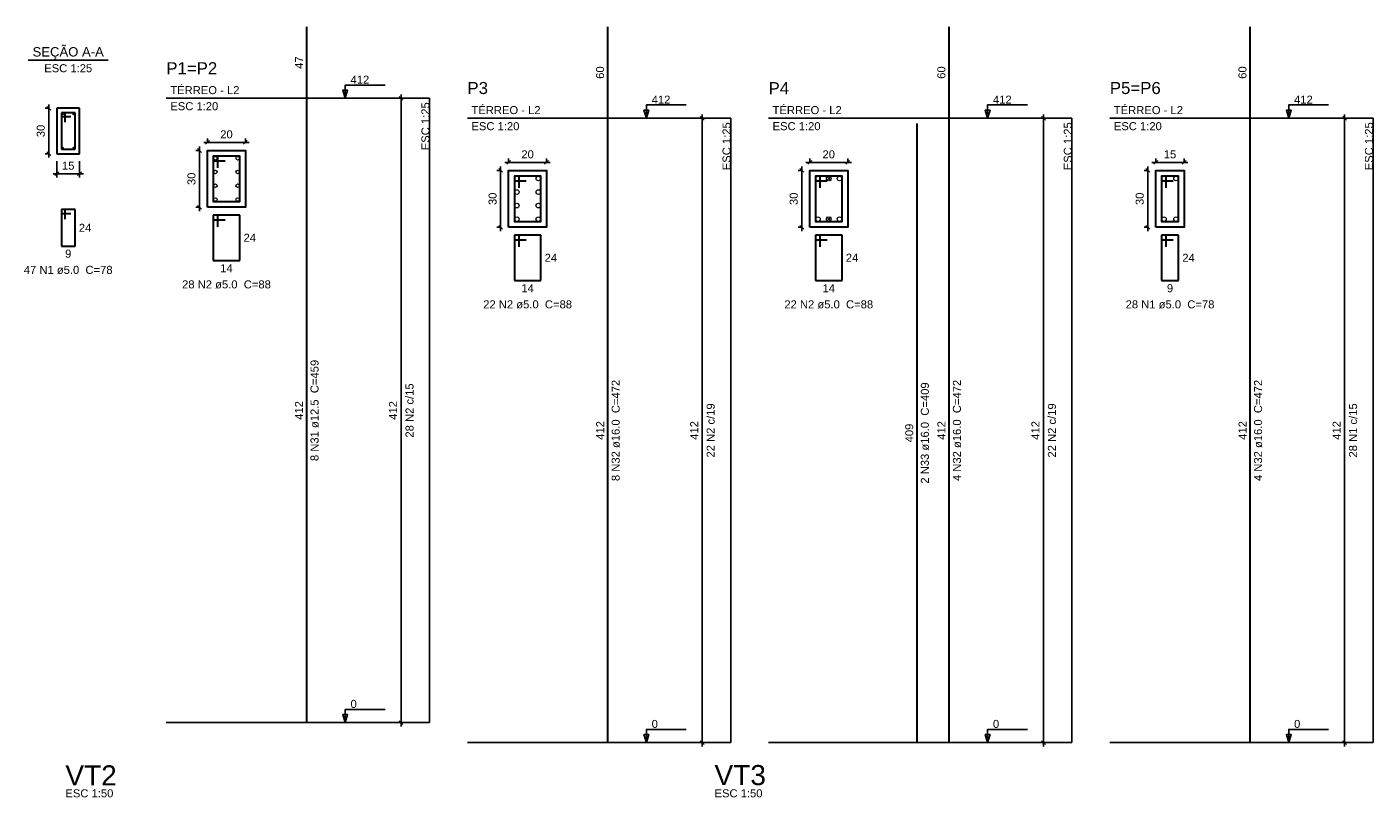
# Model space of a CAD drawing. Extents: x 1874 to 2462, y -2142 to -2023.
# Tile 36 of 74: x 2153 to 2188, y -2111 to -2090. Entities that reach past the tile are written whole.
import ezdxf

# ---------------------------------------------------------------- set-up
doc = ezdxf.new("R2010")
doc.units = 0
doc.header["$LTSCALE"] = 0.1
doc.header["$MEASUREMENT"] = 0
doc.header["$PDMODE"] = 3
doc.header["$PDSIZE"] = 0.1
doc.layers.get('0').update_dxf_attribs({"linetype": 'CONTINUOUS', "lineweight": 25})
doc.layers.get('DEFPOINTS').update_dxf_attribs({"linetype": 'CONTINUOUS', "lineweight": 25})
for name, color, linetype, lineweight in [('Descrição da armadura', 7, 'CONTINUOUS', 5), ('DT-Barras na forma', 20, 'CONTINUOUS', 30), ('DT-Barras no corte', 20, 'CONTINUOUS', 5), ('DT-Barras rebatidas', 20, 'CONTINUOUS', 30), ('DT-Cotas', 1, 'CONTINUOUS', 9), ('DT-Forma', 130, 'CONTINUOUS', 30), ('DT-Pontilhado', 3, 'CONTINUOUS', 25), ('DT-Textos', 7, 'CONTINUOUS', 25), ('DT-Título', 7, 'CONTINUOUS', 25), ('Textos armaduras', 7, 'CONTINUOUS', 5)]:
    doc.layers.add(name, color=color, linetype=linetype, lineweight=lineweight)
doc.styles.add('ARIAL', font='arial.ttf')
doc.dimstyles.new('UM_20.000000', dxfattribs={"dimtxt": 0.18, "dimasz": 0.1, "dimexe": 0.1, "dimexo": 0.2, "dimgap": 0, "dimtad": 1, "dimtih": 1, "dimtoh": 1, "dimdec": 0, "dimlfac": 20, "dimzin": 0, "dimdsep": 46, "dimtxsty": 'Standard', "dimblk": 'CLOSED', "dimblk1": 'CLOSED', "dimblk2": 'CLOSED', "dimcen": 0.09, "dimdle": 0.1, "dimadec": 0, "dimazin": 2, "dimtfac": 1, "dimtdec": 4, "dimtofl": 0, "dimtmove": 0, "dimatfit": 3, "dimldrblk": 'CLOSED', "dimfxl": 1, "dimtolj": 1, "dimarcsym": 0})
doc.dimstyles.new('UM_25.000000', dxfattribs={"dimtxt": 0.18, "dimasz": 0.1, "dimexe": 0.1, "dimexo": 0.2, "dimgap": 0, "dimtad": 1, "dimtih": 1, "dimtoh": 1, "dimdec": 0, "dimlfac": 25, "dimzin": 0, "dimdsep": 46, "dimtxsty": 'Standard', "dimblk": 'CLOSED', "dimblk1": 'CLOSED', "dimblk2": 'CLOSED', "dimcen": 0.09, "dimdle": 0.1, "dimadec": 0, "dimazin": 2, "dimtfac": 1, "dimtdec": 4, "dimtofl": 0, "dimtmove": 0, "dimatfit": 3, "dimldrblk": 'CLOSED', "dimfxl": 1, "dimtolj": 1, "dimarcsym": 0})

# ---------------------------------------------------------------- blocks, each defined once
blk = doc.blocks.new('_OBLIQUE')
at = {"color": 0, "linetype": 'ByBlock', "lineweight": -2}
blk.add_line((-0.5, -0.5), (0.5, 0.5), dxfattribs=at)
blk = doc.blocks.new('*D4575')
at = {"layer": 'DEFPOINTS', "color": 0, "transparency": 16777216}
for p in [(2153.289, -2092.616), (2153.5, -2092.616), (2153.5, -2093.816)]:
    blk.add_point(p, dxfattribs=at)
at = {"layer": 'DT-Cotas', "color": 0, "lineweight": -2, "transparency": 16777216}
for p, q in [((2153.3, -2092.616), (2153.189, -2092.616)), ((2153.289, -2093.916), (2153.289, -2092.516)), ((2153.3, -2093.816), (2153.189, -2093.816))]:
    blk.add_line(p, q, dxfattribs=at)
at = {"layer": 'DT-Cotas', "color": 0, "lineweight": -2, "transparency": 16777216, "xscale": 0.1, "yscale": 0.1, "zscale": 0.1}
for p, rotation in [((2153.289, -2092.616), 90), ((2153.289, -2093.816), 270)]:
    blk.add_blockref('_OBLIQUE', p, dxfattribs=dict(at, rotation=rotation))
at = {"layer": 'DT-Cotas', "transparency": 16777216, "insert": (2153.077, -2093.216), "char_height": 0.2118, "attachment_point": 5, "rotation": 90, "style": 'ARIAL'}
blk.add_mtext('\\A1;30', dxfattribs=at)
blk = doc.blocks.new('*D4576')
at = {"layer": 'DEFPOINTS', "color": 0, "transparency": 16777216}
for p in [(2153.5, -2093.816), (2154.1, -2093.816), (2154.1, -2094.345)]:
    blk.add_point(p, dxfattribs=at)
at = {"layer": 'DT-Cotas', "color": 0, "lineweight": -2, "transparency": 16777216}
for p, q in [((2153.5, -2094.016), (2153.5, -2094.445)), ((2154.1, -2094.016), (2154.1, -2094.445)), ((2153.4, -2094.345), (2154.2, -2094.345))]:
    blk.add_line(p, q, dxfattribs=at)
at = {"layer": 'DT-Cotas', "color": 0, "lineweight": -2, "transparency": 16777216, "xscale": 0.1, "yscale": 0.1, "zscale": 0.1, "rotation": 180}
blk.add_blockref('_OBLIQUE', (2153.5, -2094.345), dxfattribs=at)
at = {"layer": 'DT-Cotas', "color": 0, "lineweight": -2, "transparency": 16777216, "xscale": 0.1, "yscale": 0.1, "zscale": 0.1}
blk.add_blockref('_OBLIQUE', (2154.1, -2094.345), dxfattribs=at)
at = {"layer": 'DT-Cotas', "transparency": 16777216, "insert": (2153.8, -2094.133), "char_height": 0.2118, "attachment_point": 5, "rotation": 0.0057, "style": 'ARIAL'}
blk.add_mtext('\\A1;15', dxfattribs=at)
blk = doc.blocks.new('*D4587')
at = {"layer": 'DEFPOINTS', "color": 0, "transparency": 16777216}
for p in [(2157.477, -2093.73), (2157.266, -2095.23), (2157.477, -2095.23)]:
    blk.add_point(p, dxfattribs=at)
at = {"layer": 'DT-Cotas', "color": 0, "lineweight": -2, "transparency": 16777216}
for p, q in [((2157.277, -2093.73), (2157.166, -2093.73)), ((2157.266, -2093.63), (2157.266, -2095.33)), ((2157.277, -2095.23), (2157.166, -2095.23))]:
    blk.add_line(p, q, dxfattribs=at)
at = {"layer": 'DT-Cotas', "color": 0, "lineweight": -2, "transparency": 16777216, "xscale": 0.1, "yscale": 0.1, "zscale": 0.1}
for p, rotation in [((2157.266, -2093.73), 90), ((2157.266, -2095.23), 270)]:
    blk.add_blockref('_OBLIQUE', p, dxfattribs=dict(at, rotation=rotation))
at = {"layer": 'DT-Cotas', "transparency": 16777216, "insert": (2157.054, -2094.48), "char_height": 0.2118, "attachment_point": 5, "rotation": 90, "style": 'ARIAL'}
blk.add_mtext('\\A1;30', dxfattribs=at)
blk = doc.blocks.new('*D4588')
at = {"layer": 'DEFPOINTS', "color": 0, "transparency": 16777216}
for p in [(2157.477, -2093.73), (2158.477, -2093.518), (2158.477, -2093.73)]:
    blk.add_point(p, dxfattribs=at)
at = {"layer": 'DT-Cotas', "color": 0, "lineweight": -2, "transparency": 16777216}
for p, q in [((2157.377, -2093.518), (2158.577, -2093.518)), ((2157.477, -2093.53), (2157.477, -2093.418)), ((2158.477, -2093.53), (2158.477, -2093.418))]:
    blk.add_line(p, q, dxfattribs=at)
at = {"layer": 'DT-Cotas', "color": 0, "lineweight": -2, "transparency": 16777216, "xscale": 0.1, "yscale": 0.1, "zscale": 0.1, "rotation": 180}
blk.add_blockref('_OBLIQUE', (2157.477, -2093.518), dxfattribs=at)
at = {"layer": 'DT-Cotas', "color": 0, "lineweight": -2, "transparency": 16777216, "xscale": 0.1, "yscale": 0.1, "zscale": 0.1}
blk.add_blockref('_OBLIQUE', (2158.477, -2093.518), dxfattribs=at)
at = {"layer": 'DT-Cotas', "transparency": 16777216, "insert": (2157.977, -2093.306), "char_height": 0.2118, "attachment_point": 5, "rotation": 0.0057, "style": 'ARIAL'}
blk.add_mtext('\\A1;20', dxfattribs=at)
blk = doc.blocks.new('*D4589')
at = {"layer": 'DEFPOINTS', "color": 0, "transparency": 16777216}
for p in [(2162.586, -2092.353), (2162.903, -2092.353), (2162.903, -2108.833)]:
    blk.add_point(p, dxfattribs=at)
at = {"layer": 'DT-Cotas', "color": 0, "lineweight": -2, "transparency": 16777216}
for p, q in [((2162.586, -2108.933), (2162.586, -2092.253)), ((2162.703, -2092.353), (2162.486, -2092.353)), ((2162.703, -2108.833), (2162.486, -2108.833))]:
    blk.add_line(p, q, dxfattribs=at)
at = {"layer": 'DT-Cotas', "color": 0, "lineweight": -2, "transparency": 16777216, "xscale": 0.1, "yscale": 0.1, "zscale": 0.1}
for p, rotation in [((2162.586, -2092.353), 90), ((2162.586, -2108.833), 270)]:
    blk.add_blockref('_OBLIQUE', p, dxfattribs=dict(at, rotation=rotation))
at = {"layer": 'DT-Cotas', "transparency": 16777216, "insert": (2162.374, -2100.593), "char_height": 0.2118, "attachment_point": 5, "rotation": 90, "style": 'ARIAL'}
blk.add_mtext('\\A1;412', dxfattribs=at)
blk = doc.blocks.new('*D4590')
at = {"layer": 'DEFPOINTS', "color": 0, "transparency": 16777216}
for p in [(2165.425, -2094.257), (2165.214, -2095.757), (2165.425, -2095.757)]:
    blk.add_point(p, dxfattribs=at)
at = {"layer": 'DT-Cotas', "color": 0, "lineweight": -2, "transparency": 16777216}
for p, q in [((2165.225, -2094.257), (2165.114, -2094.257)), ((2165.214, -2094.157), (2165.214, -2095.857)), ((2165.225, -2095.757), (2165.114, -2095.757))]:
    blk.add_line(p, q, dxfattribs=at)
at = {"layer": 'DT-Cotas', "color": 0, "lineweight": -2, "transparency": 16777216, "xscale": 0.1, "yscale": 0.1, "zscale": 0.1}
for p, rotation in [((2165.214, -2094.257), 90), ((2165.214, -2095.757), 270)]:
    blk.add_blockref('_OBLIQUE', p, dxfattribs=dict(at, rotation=rotation))
at = {"layer": 'DT-Cotas', "transparency": 16777216, "insert": (2165.002, -2095.007), "char_height": 0.2118, "attachment_point": 5, "rotation": 90, "style": 'ARIAL'}
blk.add_mtext('\\A1;30', dxfattribs=at)
blk = doc.blocks.new('*D4591')
at = {"layer": 'DEFPOINTS', "color": 0, "transparency": 16777216}
for p in [(2166.425, -2094.045), (2165.425, -2094.257), (2166.425, -2094.257)]:
    blk.add_point(p, dxfattribs=at)
at = {"layer": 'DT-Cotas', "color": 0, "lineweight": -2, "transparency": 16777216}
for p, q in [((2165.325, -2094.045), (2166.525, -2094.045)), ((2165.425, -2094.057), (2165.425, -2093.945)), ((2166.425, -2094.057), (2166.425, -2093.945))]:
    blk.add_line(p, q, dxfattribs=at)
at = {"layer": 'DT-Cotas', "color": 0, "lineweight": -2, "transparency": 16777216, "xscale": 0.1, "yscale": 0.1, "zscale": 0.1, "rotation": 180}
blk.add_blockref('_OBLIQUE', (2165.425, -2094.045), dxfattribs=at)
at = {"layer": 'DT-Cotas', "color": 0, "lineweight": -2, "transparency": 16777216, "xscale": 0.1, "yscale": 0.1, "zscale": 0.1}
blk.add_blockref('_OBLIQUE', (2166.425, -2094.045), dxfattribs=at)
at = {"layer": 'DT-Cotas', "transparency": 16777216, "insert": (2165.925, -2093.834), "char_height": 0.2118, "attachment_point": 5, "rotation": 0.0057, "style": 'ARIAL'}
blk.add_mtext('\\A1;20', dxfattribs=at)
blk = doc.blocks.new('*D4592')
at = {"layer": 'DEFPOINTS', "color": 0, "transparency": 16777216}
for p in [(2170.534, -2092.88), (2170.851, -2092.88), (2170.851, -2109.36)]:
    blk.add_point(p, dxfattribs=at)
at = {"layer": 'DT-Cotas', "color": 0, "lineweight": -2, "transparency": 16777216}
for p, q in [((2170.651, -2092.88), (2170.434, -2092.88)), ((2170.534, -2109.46), (2170.534, -2092.78)), ((2170.651, -2109.36), (2170.434, -2109.36))]:
    blk.add_line(p, q, dxfattribs=at)
at = {"layer": 'DT-Cotas', "color": 0, "lineweight": -2, "transparency": 16777216, "xscale": 0.1, "yscale": 0.1, "zscale": 0.1}
for p, rotation in [((2170.534, -2092.88), 90), ((2170.534, -2109.36), 270)]:
    blk.add_blockref('_OBLIQUE', p, dxfattribs=dict(at, rotation=rotation))
at = {"layer": 'DT-Cotas', "transparency": 16777216, "insert": (2170.322, -2101.12), "char_height": 0.2118, "attachment_point": 5, "rotation": 90, "style": 'ARIAL'}
blk.add_mtext('\\A1;412', dxfattribs=at)
blk = doc.blocks.new('*D4593')
at = {"layer": 'DEFPOINTS', "color": 0, "transparency": 16777216}
for p in [(2173.373, -2094.257), (2173.162, -2095.757), (2173.373, -2095.757)]:
    blk.add_point(p, dxfattribs=at)
at = {"layer": 'DT-Cotas', "color": 0, "lineweight": -2, "transparency": 16777216}
for p, q in [((2173.173, -2094.257), (2173.062, -2094.257)), ((2173.162, -2094.157), (2173.162, -2095.857)), ((2173.173, -2095.757), (2173.062, -2095.757))]:
    blk.add_line(p, q, dxfattribs=at)
at = {"layer": 'DT-Cotas', "color": 0, "lineweight": -2, "transparency": 16777216, "xscale": 0.1, "yscale": 0.1, "zscale": 0.1}
for p, rotation in [((2173.162, -2094.257), 90), ((2173.162, -2095.757), 270)]:
    blk.add_blockref('_OBLIQUE', p, dxfattribs=dict(at, rotation=rotation))
at = {"layer": 'DT-Cotas', "transparency": 16777216, "insert": (2172.95, -2095.007), "char_height": 0.2118, "attachment_point": 5, "rotation": 90, "style": 'ARIAL'}
blk.add_mtext('\\A1;30', dxfattribs=at)
blk = doc.blocks.new('*D4594')
at = {"layer": 'DEFPOINTS', "color": 0, "transparency": 16777216}
for p in [(2174.373, -2094.045), (2173.373, -2094.257), (2174.373, -2094.257)]:
    blk.add_point(p, dxfattribs=at)
at = {"layer": 'DT-Cotas', "color": 0, "lineweight": -2, "transparency": 16777216}
for p, q in [((2173.273, -2094.045), (2174.473, -2094.045)), ((2173.373, -2094.057), (2173.373, -2093.945)), ((2174.373, -2094.057), (2174.373, -2093.945))]:
    blk.add_line(p, q, dxfattribs=at)
at = {"layer": 'DT-Cotas', "color": 0, "lineweight": -2, "transparency": 16777216, "xscale": 0.1, "yscale": 0.1, "zscale": 0.1, "rotation": 180}
blk.add_blockref('_OBLIQUE', (2173.373, -2094.045), dxfattribs=at)
at = {"layer": 'DT-Cotas', "color": 0, "lineweight": -2, "transparency": 16777216, "xscale": 0.1, "yscale": 0.1, "zscale": 0.1}
blk.add_blockref('_OBLIQUE', (2174.373, -2094.045), dxfattribs=at)
at = {"layer": 'DT-Cotas', "transparency": 16777216, "insert": (2173.873, -2093.834), "char_height": 0.2118, "attachment_point": 5, "rotation": 0.0057, "style": 'ARIAL'}
blk.add_mtext('\\A1;20', dxfattribs=at)
blk = doc.blocks.new('*D4577')
at = {"layer": 'DEFPOINTS', "color": 0, "transparency": 16777216}
for p in [(2179.541, -2092.88), (2179.858, -2092.88), (2179.858, -2109.36)]:
    blk.add_point(p, dxfattribs=at)
at = {"layer": 'DT-Cotas', "color": 0, "lineweight": -2, "transparency": 16777216}
for p, q in [((2179.658, -2092.88), (2179.441, -2092.88)), ((2179.541, -2109.46), (2179.541, -2092.78)), ((2179.658, -2109.36), (2179.441, -2109.36))]:
    blk.add_line(p, q, dxfattribs=at)
at = {"layer": 'DT-Cotas', "color": 0, "lineweight": -2, "transparency": 16777216, "xscale": 0.1, "yscale": 0.1, "zscale": 0.1}
for p, rotation in [((2179.541, -2092.88), 90), ((2179.541, -2109.36), 270)]:
    blk.add_blockref('_OBLIQUE', p, dxfattribs=dict(at, rotation=rotation))
at = {"layer": 'DT-Cotas', "transparency": 16777216, "insert": (2179.329, -2101.12), "char_height": 0.2118, "attachment_point": 5, "rotation": 90, "style": 'ARIAL'}
blk.add_mtext('\\A1;412', dxfattribs=at)
blk = doc.blocks.new('*D4578')
at = {"layer": 'DEFPOINTS', "color": 0, "transparency": 16777216}
for p in [(2182.505, -2094.257), (2182.294, -2095.757), (2182.505, -2095.757)]:
    blk.add_point(p, dxfattribs=at)
at = {"layer": 'DT-Cotas', "color": 0, "lineweight": -2, "transparency": 16777216}
for p, q in [((2182.305, -2094.257), (2182.194, -2094.257)), ((2182.294, -2094.157), (2182.294, -2095.857)), ((2182.305, -2095.757), (2182.194, -2095.757))]:
    blk.add_line(p, q, dxfattribs=at)
at = {"layer": 'DT-Cotas', "color": 0, "lineweight": -2, "transparency": 16777216, "xscale": 0.1, "yscale": 0.1, "zscale": 0.1}
for p, rotation in [((2182.294, -2094.257), 90), ((2182.294, -2095.757), 270)]:
    blk.add_blockref('_OBLIQUE', p, dxfattribs=dict(at, rotation=rotation))
at = {"layer": 'DT-Cotas', "transparency": 16777216, "insert": (2182.082, -2095.007), "char_height": 0.2118, "attachment_point": 5, "rotation": 90, "style": 'ARIAL'}
blk.add_mtext('\\A1;30', dxfattribs=at)
blk = doc.blocks.new('*D4579')
at = {"layer": 'DEFPOINTS', "color": 0, "transparency": 16777216}
for p in [(2183.255, -2094.045), (2182.505, -2094.257), (2183.255, -2094.257)]:
    blk.add_point(p, dxfattribs=at)
at = {"layer": 'DT-Cotas', "color": 0, "lineweight": -2, "transparency": 16777216}
for p, q in [((2182.405, -2094.045), (2183.355, -2094.045)), ((2182.505, -2094.057), (2182.505, -2093.945)), ((2183.255, -2094.057), (2183.255, -2093.945))]:
    blk.add_line(p, q, dxfattribs=at)
at = {"layer": 'DT-Cotas', "color": 0, "lineweight": -2, "transparency": 16777216, "xscale": 0.1, "yscale": 0.1, "zscale": 0.1, "rotation": 180}
blk.add_blockref('_OBLIQUE', (2182.505, -2094.045), dxfattribs=at)
at = {"layer": 'DT-Cotas', "color": 0, "lineweight": -2, "transparency": 16777216, "xscale": 0.1, "yscale": 0.1, "zscale": 0.1}
blk.add_blockref('_OBLIQUE', (2183.255, -2094.045), dxfattribs=at)
at = {"layer": 'DT-Cotas', "transparency": 16777216, "insert": (2182.88, -2093.834), "char_height": 0.2118, "attachment_point": 5, "rotation": 0.0057, "style": 'ARIAL'}
blk.add_mtext('\\A1;15', dxfattribs=at)
blk = doc.blocks.new('*D4580')
at = {"layer": 'DEFPOINTS', "color": 0, "transparency": 16777216}
for p in [(2187.489, -2092.88), (2187.806, -2092.88), (2187.806, -2109.36)]:
    blk.add_point(p, dxfattribs=at)
at = {"layer": 'DT-Cotas', "color": 0, "lineweight": -2, "transparency": 16777216}
for p, q in [((2187.606, -2092.88), (2187.389, -2092.88)), ((2187.489, -2109.46), (2187.489, -2092.78)), ((2187.606, -2109.36), (2187.389, -2109.36))]:
    blk.add_line(p, q, dxfattribs=at)
at = {"layer": 'DT-Cotas', "color": 0, "lineweight": -2, "transparency": 16777216, "xscale": 0.1, "yscale": 0.1, "zscale": 0.1}
for p, rotation in [((2187.489, -2092.88), 90), ((2187.489, -2109.36), 270)]:
    blk.add_blockref('_OBLIQUE', p, dxfattribs=dict(at, rotation=rotation))
at = {"layer": 'DT-Cotas', "transparency": 16777216, "insert": (2187.277, -2101.12), "char_height": 0.2118, "attachment_point": 5, "rotation": 90, "style": 'ARIAL'}
blk.add_mtext('\\A1;412', dxfattribs=at)

msp = doc.modelspace()

# ---------------------------------------------------------------- linework, layer by layer
at = {"layer": 'DT-Barras na forma'}
for p, q in [((2153.7204, -2092.7357), (2153.6204, -2092.7357)), ((2153.6204, -2092.7357), (2153.6204, -2093.6957)), ((2153.9804, -2092.7357), (2153.6204, -2092.7357)), ((2153.6204, -2092.7357), (2153.6204, -2092.8357)), ((2153.6204, -2092.8357), (2153.8704, -2092.8357)), ((2153.7204, -2092.9857), (2153.7204, -2092.7357)), ((2153.9804, -2093.6957), (2153.9804, -2092.7357)), ((2153.6204, -2093.6957), (2153.9804, -2093.6957))]:
    msp.add_line(p, q, dxfattribs=at)
for points in [[(2157.7524, -2094.1923), (2157.7524, -2093.8798), (2157.6274, -2093.8798), (2157.6274, -2095.0798), (2158.3274, -2095.0798), (2158.3274, -2093.8798), (2157.6274, -2093.8798), (2157.6274, -2094.0048), (2157.9399, -2094.0048)], [(2165.7004, -2094.7196), (2165.7004, -2094.4071), (2165.5754, -2094.4071), (2165.5754, -2095.6071), (2166.2754, -2095.6071), (2166.2754, -2094.4071), (2165.5754, -2094.4071), (2165.5754, -2094.5321), (2165.8879, -2094.5321)], [(2173.6484, -2094.7196), (2173.6484, -2094.4071), (2173.5234, -2094.4071), (2173.5234, -2095.6071), (2174.2234, -2095.6071), (2174.2234, -2094.4071), (2173.5234, -2094.4071), (2173.5234, -2094.5321), (2173.8359, -2094.5321)], [(2182.7805, -2094.7196), (2182.7805, -2094.4071), (2182.6555, -2094.4071), (2182.6555, -2095.6071), (2183.1055, -2095.6071), (2183.1055, -2094.4071), (2182.6555, -2094.4071), (2182.6555, -2094.5321), (2182.968, -2094.5321)]]:
    msp.add_lwpolyline(points, dxfattribs=at)
at = {"layer": 'DT-Barras no corte'}
for p, q in [((2173.8134, -2094.5321), (2173.9334, -2094.4121)), ((2173.8134, -2094.4121), (2173.9334, -2094.5321)), ((2173.8134, -2095.6021), (2173.9334, -2095.4821)), ((2173.8134, -2095.4821), (2173.9334, -2095.6021))]:
    msp.add_line(p, q, dxfattribs=at)
for centre, radius in [((2153.6564, -2092.7717), 0.016), ((2153.9444, -2092.7717), 0.016), ((2153.6564, -2093.6597), 0.016), ((2153.9444, -2093.6597), 0.016), ((2157.6836, -2093.936), 0.0469), ((2158.2711, -2093.936), 0.0469), ((2157.6836, -2094.2985), 0.0469), ((2158.2711, -2094.2985), 0.0469), ((2165.6404, -2094.4721), 0.06), ((2166.2104, -2094.4721), 0.06), ((2173.5884, -2094.4721), 0.06), ((2173.8734, -2094.4721), 0.06), ((2174.1584, -2094.4721), 0.06), ((2182.7205, -2094.4721), 0.06), ((2183.0405, -2094.4721), 0.06), ((2157.6836, -2094.661), 0.0469), ((2158.2711, -2094.661), 0.0469), ((2165.6404, -2094.8288), 0.06), ((2166.2104, -2094.8288), 0.06), ((2157.6836, -2095.0235), 0.0469), ((2158.2711, -2095.0235), 0.0469), ((2165.6404, -2095.1855), 0.06), ((2166.2104, -2095.1855), 0.06), ((2165.6404, -2095.5421), 0.06), ((2166.2104, -2095.5421), 0.06), ((2173.5884, -2095.5421), 0.06), ((2173.8734, -2095.5421), 0.06), ((2174.1584, -2095.5421), 0.06), ((2182.7205, -2095.5421), 0.06), ((2183.0405, -2095.5421), 0.06)]:
    msp.add_circle(centre, radius, dxfattribs=at)
at = {"layer": 'DT-Barras rebatidas'}
for p, q in [((2160.0954, -2092.3531), (2160.0954, -2090.4697)), ((2168.0434, -2092.8804), (2168.0434, -2090.4697)), ((2177.0505, -2092.8804), (2177.0505, -2090.4697)), ((2184.9985, -2092.8804), (2184.9985, -2090.4697)), ((2160.0954, -2108.8331), (2160.0954, -2092.3531)), ((2168.0434, -2109.3604), (2168.0434, -2092.8804)), ((2176.2032, -2109.3604), (2176.2033, -2093.0164)), ((2177.0504, -2109.3604), (2177.0505, -2092.8804)), ((2184.9985, -2109.3604), (2184.9985, -2092.8804)), ((2153.7204, -2095.2924), (2153.6204, -2095.2924)), ((2153.6204, -2095.2924), (2153.6204, -2096.2524)), ((2153.9804, -2095.2924), (2153.6204, -2095.2924)), ((2153.6204, -2095.2924), (2153.6204, -2095.3924)), ((2153.6204, -2095.3924), (2153.8704, -2095.3924)), ((2153.7204, -2095.5424), (2153.7204, -2095.2924)), ((2153.9804, -2096.2524), (2153.9804, -2095.2924)), ((2157.7524, -2095.4357), (2157.6274, -2095.4357)), ((2157.6274, -2095.4357), (2157.6274, -2096.6357)), ((2158.3274, -2095.4357), (2157.6274, -2095.4357)), ((2157.6274, -2095.4357), (2157.6274, -2095.5607)), ((2157.7524, -2095.7482), (2157.7524, -2095.4357)), ((2158.3274, -2096.6357), (2158.3274, -2095.4357)), ((2157.6274, -2095.5607), (2157.9399, -2095.5607)), ((2165.7004, -2095.963), (2165.5754, -2095.963)), ((2165.5754, -2095.963), (2165.5754, -2097.163)), ((2166.2754, -2095.963), (2165.5754, -2095.963)), ((2165.5754, -2095.963), (2165.5754, -2096.088)), ((2165.5754, -2096.088), (2165.8879, -2096.088)), ((2165.7004, -2096.2755), (2165.7004, -2095.963)), ((2166.2754, -2097.163), (2166.2754, -2095.963)), ((2173.6484, -2095.963), (2173.5234, -2095.963)), ((2173.5234, -2095.963), (2173.5234, -2097.163)), ((2174.2234, -2095.963), (2173.5234, -2095.963)), ((2173.5234, -2095.963), (2173.5234, -2096.088)), ((2173.5234, -2096.088), (2173.8359, -2096.088)), ((2173.6484, -2096.2755), (2173.6484, -2095.963)), ((2174.2234, -2097.163), (2174.2234, -2095.963)), ((2182.7805, -2095.963), (2182.6555, -2095.963)), ((2182.6555, -2095.963), (2182.6555, -2097.163)), ((2183.1055, -2095.963), (2182.6555, -2095.963)), ((2182.6555, -2095.963), (2182.6555, -2096.088)), ((2182.6555, -2096.088), (2182.968, -2096.088)), ((2182.7805, -2096.2755), (2182.7805, -2095.963)), ((2183.1055, -2097.163), (2183.1055, -2095.963)), ((2153.6204, -2096.2524), (2153.9804, -2096.2524)), ((2157.6274, -2096.6357), (2158.3274, -2096.6357)), ((2165.5754, -2097.163), (2166.2754, -2097.163)), ((2173.5234, -2097.163), (2174.2234, -2097.163)), ((2182.6555, -2097.163), (2183.1055, -2097.163))]:
    msp.add_line(p, q, dxfattribs=at)
at = {"layer": 'DT-Forma'}
for p, q in [((2154.1004, -2092.6157), (2153.5004, -2092.6157)), ((2153.5004, -2092.6157), (2153.5004, -2093.8157)), ((2154.1004, -2093.8157), (2154.1004, -2092.6157)), ((2153.5004, -2093.8157), (2154.1004, -2093.8157))]:
    msp.add_line(p, q, dxfattribs=at)
for points in [[(2157.4774, -2095.2298), (2157.4774, -2093.7298), (2158.4774, -2093.7298), (2158.4774, -2095.2298), (2157.4774, -2095.2298)], [(2165.4254, -2095.7571), (2165.4254, -2094.2571), (2166.4254, -2094.2571), (2166.4254, -2095.7571), (2165.4254, -2095.7571)], [(2173.3734, -2095.7571), (2173.3734, -2094.2571), (2174.3734, -2094.2571), (2174.3734, -2095.7571), (2173.3734, -2095.7571)], [(2182.5055, -2095.7571), (2182.5055, -2094.2571), (2183.2555, -2094.2571), (2183.2555, -2095.7571), (2182.5055, -2095.7571)]]:
    msp.add_lwpolyline(points, close=True, dxfattribs=at)
at = {"layer": 'DT-Pontilhado', "ltscale": 0.05}
for p, q in [((2156.3889, -2092.3531), (2163.3369, -2092.3531)), ((2163.3369, -2092.3531), (2163.3369, -2108.8331)), ((2164.3369, -2092.8804), (2171.2849, -2092.8804)), ((2171.2849, -2092.8804), (2171.2849, -2109.3604)), ((2172.2849, -2092.8804), (2180.292, -2092.8804)), ((2180.292, -2092.8804), (2180.292, -2109.3604)), ((2181.292, -2092.8804), (2188.24, -2092.8804)), ((2188.24, -2092.8804), (2188.24, -2109.3604)), ((2156.3889, -2108.8331), (2163.3369, -2108.8331)), ((2164.3369, -2109.3604), (2171.2849, -2109.3604)), ((2172.2849, -2109.3604), (2180.292, -2109.3604)), ((2181.292, -2109.3604), (2188.24, -2109.3604))]:
    msp.add_line(p, q, dxfattribs=at)
at = {"layer": 'DT-Textos'}
msp.add_line((2152.7414, -2091.3508), (2154.8594, -2091.3508), dxfattribs=at)
for points in [[(2161.112, -2092.3531), (2161.1755, -2092.1413), (2161.0485, -2092.1413), (2161.112, -2092.3531), (2161.112, -2092.0031), (2162.162, -2092.0031)], [(2169.06, -2092.8804), (2169.1236, -2092.6686), (2168.9965, -2092.6686), (2169.06, -2092.8804), (2169.06, -2092.5304), (2170.11, -2092.5304)], [(2178.0671, -2092.8804), (2178.1306, -2092.6686), (2178.0035, -2092.6686), (2178.0671, -2092.8804), (2178.0671, -2092.5304), (2179.1171, -2092.5304)], [(2186.0151, -2092.8804), (2186.0787, -2092.6686), (2185.9516, -2092.6686), (2186.0151, -2092.8804), (2186.0151, -2092.5304), (2187.0651, -2092.5304)], [(2161.112, -2108.8331), (2161.1755, -2108.6213), (2161.0485, -2108.6213), (2161.112, -2108.8331), (2161.112, -2108.4831), (2162.162, -2108.4831)], [(2169.06, -2109.3604), (2169.1236, -2109.1486), (2168.9965, -2109.1486), (2169.06, -2109.3604), (2169.06, -2109.0104), (2170.11, -2109.0104)], [(2178.0671, -2109.3604), (2178.1306, -2109.1486), (2178.0035, -2109.1486), (2178.0671, -2109.3604), (2178.0671, -2109.0104), (2179.1171, -2109.0104)], [(2186.0151, -2109.3604), (2186.0787, -2109.1486), (2185.9516, -2109.1486), (2186.0151, -2109.3604), (2186.0151, -2109.0104), (2187.0651, -2109.0104)]]:
    msp.add_lwpolyline(points, dxfattribs=at)

# ---------------------------------------------------------------- texts
at = {"layer": 'Descrição da armadura', "char_height": 0.2118, "width": 4.06656, "attachment_point": 8, "line_spacing_factor": 0.9, "style": 'ARIAL'}
for s, insert in [('47 N1 ø5.0  C=78', (2153.8003, -2096.9938)), ('28 N2 ø5.0  C=88', (2157.9779, -2097.3771)), ('22 N2 ø5.0  C=88', (2165.9259, -2097.9044)), ('22 N2 ø5.0  C=88', (2173.8739, -2097.9044)), ('28 N1 ø5.0  C=78', (2182.881, -2097.9044))]:
    msp.add_mtext(s, dxfattribs=dict(at, insert=insert))
at = {"layer": 'Descrição da armadura', "char_height": 0.2118, "attachment_point": 8, "rotation": 90.00021, "line_spacing_factor": 0.9, "style": 'ARIAL'}
for s, insert, width in [('8 N31 ø12.5  C=459', (2160.413, -2100.593), 4.57488), ('28 N2 c/15', (2162.9173, -2100.5931), 2.5816), ('8 N32 ø16.0  C=472', (2168.361, -2101.1203), 4.57488), ('2 N33 ø16.0  C=409', (2176.5211, -2101.1883), 4.57488), ('4 N32 ø16.0  C=472', (2177.3681, -2101.1203), 4.57488), ('4 N32 ø16.0  C=472', (2185.3161, -2101.1203), 4.57488), ('22 N2 c/19', (2170.8653, -2101.1204), 2.5816), ('22 N2 c/19', (2179.8724, -2101.1204), 2.5816), ('28 N1 c/15', (2187.8204, -2101.1204), 2.5816)]:
    msp.add_mtext(s, dxfattribs=dict(at, insert=insert, width=width))
at = {"layer": 'DT-Textos', "line_spacing_factor": 0.798, "style": 'ARIAL'}
for s, insert, char_height, width, attachment_point in [('SEÇÃO A-A', (2153.8003, -2091.3267), 0.2471, 2.66868, 8), ('ESC 1:25', (2153.8003, -2091.6688), 0.2118, 2.03328, 8), ('TÉRREO - L2', (2156.4949, -2092.2471), 0.2118, 2.79576, 7), ('412', (2161.2519, -2091.9681), 0.2118, 0.76248, 7), ('412', (2169.1999, -2092.4954), 0.2118, 0.76248, 7), ('412', (2178.2069, -2092.4954), 0.2118, 0.76248, 7), ('412', (2186.155, -2092.4954), 0.2118, 0.76248, 7), ('ESC 1:20', (2156.4949, -2092.6711), 0.2118, 2.03328, 7), ('TÉRREO - L2', (2164.4429, -2092.7744), 0.2118, 2.79576, 7), ('TÉRREO - L2', (2172.3909, -2092.7744), 0.2118, 2.79576, 7), ('TÉRREO - L2', (2181.398, -2092.7744), 0.2118, 2.79576, 7), ('ESC 1:20', (2164.4429, -2093.1984), 0.2118, 2.03328, 7), ('ESC 1:20', (2172.3909, -2093.1984), 0.2118, 2.03328, 7), ('ESC 1:20', (2181.398, -2093.1984), 0.2118, 2.03328, 7), ('0', (2161.2519, -2108.4481), 0.2118, 0.25416, 7), ('0', (2169.1999, -2108.9754), 0.2118, 0.25416, 7), ('0', (2178.2069, -2108.9754), 0.2118, 0.25416, 7), ('0', (2186.155, -2108.9754), 0.2118, 0.25416, 7), ('ESC 1:50', (2153.7255, -2110.8075), 0.2118, 2.03328, 7), ('ESC 1:50', (2170.8589, -2110.8075), 0.2118, 2.03328, 7)]:
    msp.add_mtext(s, dxfattribs=dict(at, insert=insert, char_height=char_height, width=width, attachment_point=attachment_point))
at = {"layer": 'DT-Textos', "char_height": 0.2118, "width": 2.03328, "attachment_point": 9, "rotation": 90.00021, "line_spacing_factor": 0.798, "style": 'ARIAL'}
for insert in [(2163.337, -2092.459), (2171.285, -2092.9863), (2180.2921, -2092.9863), (2188.2401, -2092.9863)]:
    msp.add_mtext('ESC 1:25', dxfattribs=dict(at, insert=insert))
at = {"layer": 'DT-Título', "attachment_point": 7, "line_spacing_factor": 0.798, "style": 'ARIAL'}
for s, insert, char_height, width in [('P1=P2', (2156.3889, -2091.7181), 0.3177, 1.9062), ('P3', (2164.3369, -2092.2455), 0.3177, 0.76248), ('P4', (2172.2849, -2092.2455), 0.3177, 0.76248), ('P5=P6', (2181.292, -2092.2455), 0.3177, 1.9062), ('VT2', (2153.7255, -2110.4897), 0.5295, 1.9062), ('VT3', (2170.8589, -2110.4897), 0.5295, 1.9062)]:
    msp.add_mtext(s, dxfattribs=dict(at, insert=insert, char_height=char_height, width=width))
at = {"layer": 'Textos armaduras', "char_height": 0.2118, "attachment_point": 8, "rotation": 90.00021, "line_spacing_factor": 0.9, "style": 'ARIAL'}
for s, insert, width in [('47', (2159.9981, -2091.4114), 0.90832), ('60', (2167.9461, -2091.675), 0.90832), ('60', (2176.9532, -2091.675), 0.90832), ('60', (2184.9012, -2091.675), 0.90832), ('412', (2159.9981, -2100.5931), 1.16248), ('412', (2167.9461, -2101.1204), 1.16248), ('409', (2176.106, -2101.1884), 1.16248), ('412', (2176.9532, -2101.1204), 1.16248), ('412', (2184.9012, -2101.1204), 1.16248)]:
    msp.add_mtext(s, dxfattribs=dict(at, insert=insert, width=width))
at = {"layer": 'Textos armaduras', "char_height": 0.2118, "line_spacing_factor": 0.9, "style": 'ARIAL'}
for s, insert, width, attachment_point in [('24', (2154.0804, -2095.6665), 0.90832, 1), ('24', (2158.4274, -2095.9298), 0.90832, 1), ('9', (2153.8004, -2096.3497), 0.65416, 2), ('24', (2166.3754, -2096.4571), 0.90832, 1), ('24', (2174.3235, -2096.4571), 0.90832, 1), ('24', (2183.2055, -2096.4571), 0.90832, 1), ('14', (2157.9774, -2096.733), 0.90832, 2), ('14', (2165.9254, -2097.2603), 0.90832, 2), ('14', (2173.8734, -2097.2603), 0.90832, 2), ('9', (2182.8805, -2097.2603), 0.65416, 2)]:
    msp.add_mtext(s, dxfattribs=dict(at, insert=insert, width=width, attachment_point=attachment_point))

# ---------------------------------------------------------------- dimensions: what is measured, and where the dimension line sits
at = {"layer": 'DT-Cotas'}
for base, p1, p2, dimstyle, override, picture, middle in [((2162.5856, -2092.3531), (2162.9033, -2108.8331), (2162.9033, -2092.3531), 'UM_25.000000', {"dimtxt": 0.2118, "dimasz": 0.1, "dimexe": 0.1, "dimexo": 0.2, "dimtad": 1, "dimtih": 0, "dimtoh": 0, "dimdec": 1, "dimlfac": 25, "dimzin": 8, "dimtxsty": 'ARIAL', "dimblk": 'OBLIQUE', "dimblk1": 'OBLIQUE', "dimblk2": 'OBLIQUE', "dimsah": 1, "dimdle": 0.1, "dimse1": 0, "dimse2": 0, "dimclrt": 256, "dimadec": 1, "dimazin": 3, "dimtmove": 2, "dimldrblk": 'OBLIQUE'}, '*D4589', (2162.3738, -2100.5931)), ((2153.2886, -2092.6157), (2153.5004, -2093.8157), (2153.5004, -2092.6157), 'UM_25.000000', {"dimtxt": 0.2118, "dimasz": 0.1, "dimexe": 0.1, "dimexo": 0.2, "dimtad": 1, "dimtih": 0, "dimtoh": 0, "dimdec": 1, "dimlfac": 25, "dimzin": 8, "dimtxsty": 'ARIAL', "dimblk": 'OBLIQUE', "dimblk1": 'OBLIQUE', "dimblk2": 'OBLIQUE', "dimsah": 1, "dimdle": 0.1, "dimse1": 0, "dimse2": 0, "dimclrt": 256, "dimadec": 1, "dimazin": 3, "dimtmove": 2, "dimldrblk": 'OBLIQUE'}, '*D4575', (2153.0768, -2093.2157)), ((2170.5336, -2092.8804), (2170.8513, -2109.3604), (2170.8513, -2092.8804), 'UM_25.000000', {"dimtxt": 0.2118, "dimasz": 0.1, "dimexe": 0.1, "dimexo": 0.2, "dimtad": 1, "dimtih": 0, "dimtoh": 0, "dimdec": 1, "dimlfac": 25, "dimzin": 8, "dimtxsty": 'ARIAL', "dimblk": 'OBLIQUE', "dimblk1": 'OBLIQUE', "dimblk2": 'OBLIQUE', "dimsah": 1, "dimdle": 0.1, "dimse1": 0, "dimse2": 0, "dimclrt": 256, "dimadec": 1, "dimazin": 3, "dimtmove": 2, "dimldrblk": 'OBLIQUE'}, '*D4592', (2170.3218, -2101.1204)), ((2179.5407, -2092.8804), (2179.8584, -2109.3604), (2179.8584, -2092.8804), 'UM_25.000000', {"dimtxt": 0.2118, "dimasz": 0.1, "dimexe": 0.1, "dimexo": 0.2, "dimtad": 1, "dimtih": 0, "dimtoh": 0, "dimdec": 1, "dimlfac": 25, "dimzin": 8, "dimtxsty": 'ARIAL', "dimblk": 'OBLIQUE', "dimblk1": 'OBLIQUE', "dimblk2": 'OBLIQUE', "dimsah": 1, "dimdle": 0.1, "dimse1": 0, "dimse2": 0, "dimclrt": 256, "dimadec": 1, "dimazin": 3, "dimtmove": 2, "dimldrblk": 'OBLIQUE'}, '*D4577', (2179.3289, -2101.1204)), ((2187.4887, -2092.8804), (2187.8064, -2109.3604), (2187.8064, -2092.8804), 'UM_25.000000', {"dimtxt": 0.2118, "dimasz": 0.1, "dimexe": 0.1, "dimexo": 0.2, "dimtad": 1, "dimtih": 0, "dimtoh": 0, "dimdec": 1, "dimlfac": 25, "dimzin": 8, "dimtxsty": 'ARIAL', "dimblk": 'OBLIQUE', "dimblk1": 'OBLIQUE', "dimblk2": 'OBLIQUE', "dimsah": 1, "dimdle": 0.1, "dimse1": 0, "dimse2": 0, "dimclrt": 256, "dimadec": 1, "dimazin": 3, "dimtmove": 2, "dimldrblk": 'OBLIQUE'}, '*D4580', (2187.2769, -2101.1204)), ((2157.2656, -2095.2298), (2157.4774, -2093.7298), (2157.4774, -2095.2298), 'UM_20.000000', {"dimtxt": 0.2118, "dimasz": 0.1, "dimexe": 0.1, "dimexo": 0.2, "dimtad": 1, "dimtih": 0, "dimtoh": 0, "dimdec": 1, "dimlfac": 20, "dimzin": 8, "dimtxsty": 'ARIAL', "dimblk": 'OBLIQUE', "dimblk1": 'OBLIQUE', "dimblk2": 'OBLIQUE', "dimsah": 1, "dimdle": 0.1, "dimse1": 0, "dimse2": 0, "dimclrt": 256, "dimadec": 1, "dimazin": 3, "dimtmove": 2, "dimldrblk": 'OBLIQUE'}, '*D4587', (2157.0538, -2094.4798)), ((2165.2136, -2095.7571), (2165.4254, -2094.2571), (2165.4254, -2095.7571), 'UM_20.000000', {"dimtxt": 0.2118, "dimasz": 0.1, "dimexe": 0.1, "dimexo": 0.2, "dimtad": 1, "dimtih": 0, "dimtoh": 0, "dimdec": 1, "dimlfac": 20, "dimzin": 8, "dimtxsty": 'ARIAL', "dimblk": 'OBLIQUE', "dimblk1": 'OBLIQUE', "dimblk2": 'OBLIQUE', "dimsah": 1, "dimdle": 0.1, "dimse1": 0, "dimse2": 0, "dimclrt": 256, "dimadec": 1, "dimazin": 3, "dimtmove": 2, "dimldrblk": 'OBLIQUE'}, '*D4590', (2165.0018, -2095.0071)), ((2173.1616, -2095.7571), (2173.3734, -2094.2571), (2173.3734, -2095.7571), 'UM_20.000000', {"dimtxt": 0.2118, "dimasz": 0.1, "dimexe": 0.1, "dimexo": 0.2, "dimtad": 1, "dimtih": 0, "dimtoh": 0, "dimdec": 1, "dimlfac": 20, "dimzin": 8, "dimtxsty": 'ARIAL', "dimblk": 'OBLIQUE', "dimblk1": 'OBLIQUE', "dimblk2": 'OBLIQUE', "dimsah": 1, "dimdle": 0.1, "dimse1": 0, "dimse2": 0, "dimclrt": 256, "dimadec": 1, "dimazin": 3, "dimtmove": 2, "dimldrblk": 'OBLIQUE'}, '*D4593', (2172.9498, -2095.0071)), ((2182.2937, -2095.7571), (2182.5055, -2094.2571), (2182.5055, -2095.7571), 'UM_20.000000', {"dimtxt": 0.2118, "dimasz": 0.1, "dimexe": 0.1, "dimexo": 0.2, "dimtad": 1, "dimtih": 0, "dimtoh": 0, "dimdec": 1, "dimlfac": 20, "dimzin": 8, "dimtxsty": 'ARIAL', "dimblk": 'OBLIQUE', "dimblk1": 'OBLIQUE', "dimblk2": 'OBLIQUE', "dimsah": 1, "dimdle": 0.1, "dimse1": 0, "dimse2": 0, "dimclrt": 256, "dimadec": 1, "dimazin": 3, "dimtmove": 2, "dimldrblk": 'OBLIQUE'}, '*D4578', (2182.0819, -2095.0071))]:
    dim = msp.add_linear_dim(base=base, p1=p1, p2=p2, angle=90, dimstyle=dimstyle, override=override, dxfattribs=at)
    dim.commit()
    dim.dimension.update_dxf_attribs({"geometry": picture, "text_midpoint": middle, "dimtype": 160, "text_rotation": 90})
for base, p1, p2, dimstyle, override, picture, middle in [((2158.4774, -2093.518), (2157.4774, -2093.7298), (2158.4774, -2093.7298), 'UM_20.000000', {"dimtxt": 0.2118, "dimasz": 0.1, "dimexe": 0.1, "dimexo": 0.2, "dimtad": 1, "dimtih": 0, "dimtoh": 0, "dimdec": 1, "dimlfac": 20, "dimzin": 8, "dimtxsty": 'ARIAL', "dimblk": 'OBLIQUE', "dimblk1": 'OBLIQUE', "dimblk2": 'OBLIQUE', "dimsah": 1, "dimdle": 0.1, "dimse1": 0, "dimse2": 0, "dimclrt": 256, "dimadec": 1, "dimazin": 3, "dimtmove": 2, "dimldrblk": 'OBLIQUE'}, '*D4588', (2157.9774, -2093.3062)), ((2166.4254, -2094.0453), (2165.4254, -2094.2571), (2166.4254, -2094.2571), 'UM_20.000000', {"dimtxt": 0.2118, "dimasz": 0.1, "dimexe": 0.1, "dimexo": 0.2, "dimtad": 1, "dimtih": 0, "dimtoh": 0, "dimdec": 1, "dimlfac": 20, "dimzin": 8, "dimtxsty": 'ARIAL', "dimblk": 'OBLIQUE', "dimblk1": 'OBLIQUE', "dimblk2": 'OBLIQUE', "dimsah": 1, "dimdle": 0.1, "dimse1": 0, "dimse2": 0, "dimclrt": 256, "dimadec": 1, "dimazin": 3, "dimtmove": 2, "dimldrblk": 'OBLIQUE'}, '*D4591', (2165.9254, -2093.8335)), ((2174.3734, -2094.0453), (2173.3734, -2094.2571), (2174.3734, -2094.2571), 'UM_20.000000', {"dimtxt": 0.2118, "dimasz": 0.1, "dimexe": 0.1, "dimexo": 0.2, "dimtad": 1, "dimtih": 0, "dimtoh": 0, "dimdec": 1, "dimlfac": 20, "dimzin": 8, "dimtxsty": 'ARIAL', "dimblk": 'OBLIQUE', "dimblk1": 'OBLIQUE', "dimblk2": 'OBLIQUE', "dimsah": 1, "dimdle": 0.1, "dimse1": 0, "dimse2": 0, "dimclrt": 256, "dimadec": 1, "dimazin": 3, "dimtmove": 2, "dimldrblk": 'OBLIQUE'}, '*D4594', (2173.8734, -2093.8335)), ((2183.2555, -2094.0453), (2182.5055, -2094.2571), (2183.2555, -2094.2571), 'UM_20.000000', {"dimtxt": 0.2118, "dimasz": 0.1, "dimexe": 0.1, "dimexo": 0.2, "dimtad": 1, "dimtih": 0, "dimtoh": 0, "dimdec": 1, "dimlfac": 20, "dimzin": 8, "dimtxsty": 'ARIAL', "dimblk": 'OBLIQUE', "dimblk1": 'OBLIQUE', "dimblk2": 'OBLIQUE', "dimsah": 1, "dimdle": 0.1, "dimse1": 0, "dimse2": 0, "dimclrt": 256, "dimadec": 1, "dimazin": 3, "dimtmove": 2, "dimldrblk": 'OBLIQUE'}, '*D4579', (2182.8805, -2093.8335)), ((2154.1004, -2094.3452), (2153.5004, -2093.8157), (2154.1004, -2093.8157), 'UM_25.000000', {"dimtxt": 0.2118, "dimasz": 0.1, "dimexe": 0.1, "dimexo": 0.2, "dimtad": 1, "dimtih": 0, "dimtoh": 0, "dimdec": 1, "dimlfac": 25, "dimzin": 8, "dimtxsty": 'ARIAL', "dimblk": 'OBLIQUE', "dimblk1": 'OBLIQUE', "dimblk2": 'OBLIQUE', "dimsah": 1, "dimdle": 0.1, "dimse1": 0, "dimse2": 0, "dimclrt": 256, "dimadec": 1, "dimazin": 3, "dimtmove": 2, "dimldrblk": 'OBLIQUE'}, '*D4576', (2153.8004, -2094.1334))]:
    dim = msp.add_linear_dim(base=base, p1=p1, p2=p2, dimstyle=dimstyle, override=override, dxfattribs=at)
    dim.commit()
    dim.dimension.update_dxf_attribs({"geometry": picture, "text_midpoint": middle, "dimtype": 160, "text_rotation": 0.00573})

doc.saveas('drawing.dxf')
